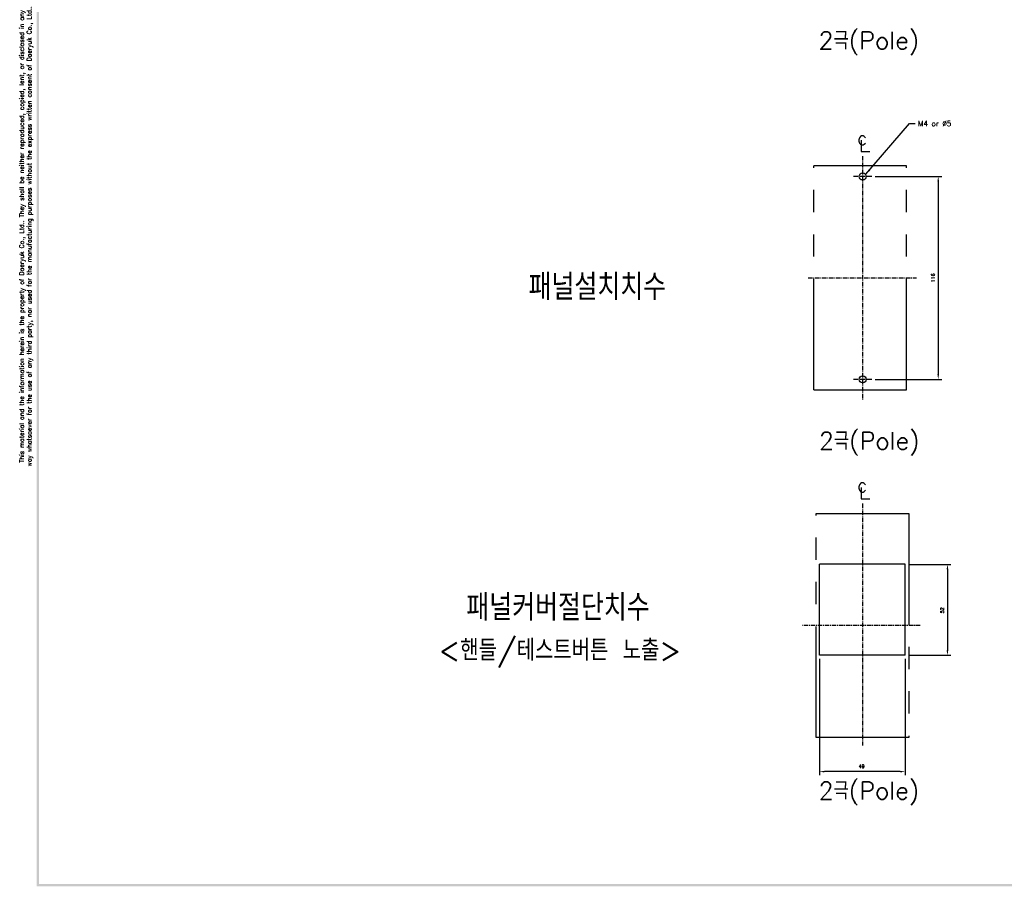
# Model space of a CAD drawing. Extents: x -28 to 1048, y -170 to 585.
# Tile 1 of 4: x -27 to 536, y -166 to 330. Entities that reach past the tile are written whole.
import ezdxf

# ---------------------------------------------------------------- set-up
doc = ezdxf.new("R2010")
doc.units = 0
doc.header["$MEASUREMENT"] = 0
doc.linetypes.add('CENTER', pattern=[2, 1.25, -0.25, 0.25, -0.25])
doc.linetypes.add('PHANTOMX2', pattern=[127, 63.5, -12.7, 12.7, -12.7, 12.7, -12.7])
for name, color, linetype in [('cen', 1, 'CENTER'), ('di', 3, 'CONTINUOUS'), ('DIM', 3, 'CONTINUOUS'), ('dwg', 7, 'CONTINUOUS'), ('NOTE', 4, 'CONTINUOUS'), ('ph', 6, 'PHANTOMX2')]:
    doc.layers.add(name, color=color, linetype=linetype)
doc.styles.add('K25', font='TXT', dxfattribs={"width": 0.9, "height": 2.5, "bigfont": 'TBHAN'})
doc.styles.add('KIM', font='ROMANS.shx', dxfattribs={"height": 5, "bigfont": 'GSG1.shx'})
doc.styles.get("Standard").update_dxf_attribs({"font": 'romans.shx', "height": 2, "bigfont": 'hgs.shx'})
doc.dimstyles.get("Standard").update_dxf_attribs({"dimscale": 0, "dimtxt": 2, "dimasz": 2, "dimexe": 0.5, "dimexo": 0.5, "dimgap": 1, "dimtad": 1, "dimdsep": 46, "dimtxsty": 'Standard', "dimcen": 0, "dimclrd": 3, "dimclre": 3, "dimclrt": 3, "dimadec": 0, "dimazin": 2, "dimtp": 0.1, "dimtm": 0.1, "dimtfac": 1, "dimtmove": 0, "dimatfit": 3, "dimfxl": 0, "dimtolj": 1, "dimarcsym": 0})
doc.dimstyles.new('STANDARD$0', dxfattribs={"dimtxt": 5, "dimasz": 5, "dimexe": 1, "dimexo": 2, "dimgap": 2, "dimtad": 1, "dimdec": 4, "dimzin": 12, "dimdsep": 46, "dimtxsty": 'KIM', "dimcen": -1, "dimdle": 0.1, "dimadec": 0, "dimazin": 0, "dimtfac": 1, "dimtdec": 4, "dimtmove": 0, "dimatfit": 3, "dimfxl": 0, "dimtolj": 1, "dimtzin": 0, "dimarcsym": 0})

# ---------------------------------------------------------------- blocks, each defined once
blk = doc.blocks.new('*D256')
at = {"layer": 'di'}
for p, q in [((430.77, -35.68), (430.77, -102.21)), ((479.77, -35.68), (479.77, -102.21)), ((476.97, -100.21), (433.57, -100.21))]:
    blk.add_line(p, q, dxfattribs=at)
for points in [[(433.57, -99.74), (433.57, -100.68), (430.77, -100.21)], [(476.97, -99.74), (476.97, -100.68), (479.77, -100.21)]]:
    blk.add_solid(points, dxfattribs=at)
at = {"layer": 'di', "insert": (454.87, -97.21), "char_height": 2, "attachment_point": 5}
blk.add_mtext('\\A1;49', dxfattribs=at)
blk = doc.blocks.new('*D257')
at = {"layer": 'di'}
for p, q in [((481.77, 18.32), (505.96, 18.32)), ((503.96, 15.52), (503.96, -30.88)), ((481.77, -33.68), (505.96, -33.68))]:
    blk.add_line(p, q, dxfattribs=at)
for points in [[(503.49, 15.52), (504.43, 15.52), (503.96, 18.32)], [(503.49, -30.88), (504.43, -30.88), (503.96, -33.68)]]:
    blk.add_solid(points, dxfattribs=at)
at = {"layer": 'di', "insert": (500.96, -7.95), "char_height": 2, "attachment_point": 5, "rotation": 90}
blk.add_mtext('\\A1;52', dxfattribs=at)
blk = doc.blocks.new('*D250')
at = {"layer": 'di'}
for p, q in [((462.61, 240.07), (500.68, 240.07)), ((498.68, 237.27), (498.68, 126.87)), ((462.61, 124.07), (500.68, 124.07))]:
    blk.add_line(p, q, dxfattribs=at)
for points in [[(498.21, 237.27), (499.15, 237.27), (498.68, 240.07)], [(498.21, 126.87), (499.15, 126.87), (498.68, 124.07)]]:
    blk.add_solid(points, dxfattribs=at)
at = {"layer": 'di', "insert": (495.68, 182.07), "char_height": 2, "attachment_point": 5, "rotation": 90}
blk.add_mtext('\\A1;116', dxfattribs=at)

msp = doc.modelspace()

# ---------------------------------------------------------------- linework, layer by layer
at = {"layer": 'cen', "ltscale": 2}
for p, q in [((455.273, 251.616), (455.273, 112.448)), ((460.615, 240.075), (449.974, 240.075)), ((424.294, 182.075), (486.252, 182.075)), ((460.615, 124.075), (449.974, 124.075)), ((455.273, 53.106), (455.273, -85.181)), ((488.271, -16.677), (421.102, -16.677))]:
    msp.add_line(p, q, dxfattribs=at)
at = {"layer": 'dwg', "color": 7}
for p, q in [((479.773, 18.323), (430.773, 18.323)), ((430.773, -33.677), (430.773, 18.323)), ((479.773, -33.677), (479.773, 18.323)), ((479.773, -33.677), (430.773, -33.677))]:
    msp.add_line(p, q, dxfattribs=at)
at = {"layer": 'dwg'}
for centre in [(455.466, 240.075), (455.466, 124.075)]:
    msp.add_circle(centre, 2, dxfattribs=at)
for points in [[(-17.077, -165.747), (-15.777, -165.097), (-17.077, 580.453), (-15.777, 579.153)], [(1043.723, -165.747), (1042.423, -164.447), (-17.077, -165.747), (-15.777, -164.447)]]:
    msp.add_trace(points, dxfattribs=at)
at = {"layer": 'NOTE'}
for p, q in [((454.634, 260.831), (454.634, 254.311)), ((454.634, 254.311), (459.59, 254.311)), ((454.634, 62.322), (454.634, 55.802)), ((454.634, 55.802), (459.59, 55.802))]:
    msp.add_line(p, q, dxfattribs=at)
at = {"layer": 'ph'}
for p, q in [((480.466, 246.075), (427.466, 246.075)), ((427.466, 118.075), (427.466, 246.075)), ((480.466, 118.075), (480.466, 246.075)), ((427.466, 118.075), (480.466, 118.075)), ((428.773, -80.677), (428.773, 47.323)), ((428.773, 47.323), (481.773, 47.323)), ((481.773, 47.323), (481.773, -80.677)), ((481.773, -80.677), (428.773, -80.677))]:
    msp.add_line(p, q, dxfattribs=at)

# ---------------------------------------------------------------- texts
at = {"layer": 'di', "insert": (-23.101, 205.832), "char_height": 2.6, "width": 284.39578, "attachment_point": 5, "rotation": 90}
msp.add_mtext('\\A1;This material and the information herein is the property of Daeryuk Co., Ltd.. They shall be neither reproduced, copied, lent, or disclosed in any\\Pway whatsoever for the use of any third party, nor used for the manufacturing purposes without the express written consent of Daeryuk Co., Ltd..', dxfattribs=at)
at = {"layer": 'di', "attachment_point": 1}
for s, insert, char_height, width in [('{\\Fromans,hgs|c129;2극(Pole)}', (430.221, 322.826), 10, 116.39597), ('{\\Fromans,hgs|c129;패널설치치수}', (264.315, 184.401), 15, 135.45529), ('{\\Fromans,hgs|c129;2극(Pole)}', (430.432, 93.913), 10, 116.39597), ('{\\Fromans,hgs|c129;패널커버절단치수}', (228.704, 1.149), 15, 177.9211), ('{\\Fromans,hgs|c129;2극(Pole)}', (430.239, -106.085), 10, 116.39597)]:
    msp.add_mtext(s, dxfattribs=dict(at, insert=insert, char_height=char_height, width=width))
at = {"layer": 'DIM', "insert": (487.13, 271.819), "char_height": 3, "attachment_point": 1}
msp.add_mtext('M4 or %%C5', dxfattribs=at)
at = {"layer": 'DIM', "insert": (212.878, -24.754), "char_height": 12, "width": 207.68749, "attachment_point": 1}
msp.add_mtext('\\pt156;<핸들/테스트버튼 노출>', dxfattribs=at)
at = {"layer": 'NOTE', "style": 'K25', "width": 0.9}
for p in [(452.418, 258.061), (452.418, 59.552)]:
    msp.add_text('c', height=7.925, dxfattribs=at).set_placement(p)

# ---------------------------------------------------------------- dimensions: what is measured, and where the dimension line sits
at = {"layer": 'di'}
for base, p1, p2, picture, middle in [((498.681, 124.075), (460.615, 240.075), (460.615, 124.075), '*D250', (498.681, 182.075)), ((503.959, -33.677), (479.773, 18.323), (479.773, -33.677), '*D257', (503.959, -7.952))]:
    dim = msp.add_linear_dim(base=base, p1=p1, p2=p2, angle=90, dimstyle='STANDARD$0', override={"dimtxt": 3, "dimasz": 2.8, "dimexe": 2, "dimdec": 2, "dimzin": 8, "dimtxsty": 'Standard', "dimcen": 0, "dimclrd": 256, "dimclre": 256, "dimclrt": 256, "dimadec": 2, "dimazin": 2, "dimtfac": 0.6, "dimtdec": 2, "dimtzin": 8, "dimlwd": 65535, "dimlwe": 65535, "dimarcsym": 1}, dxfattribs=at)
    dim.commit()
    dim.dimension.update_dxf_attribs({"geometry": picture, "text_midpoint": middle, "dimtype": 160})
dim = msp.add_linear_dim(base=(430.773, -100.212), p1=(479.773, -33.677), p2=(430.773, -33.677), dimstyle='STANDARD$0', override={"dimtxt": 3, "dimasz": 2.8, "dimexe": 2, "dimdec": 2, "dimzin": 8, "dimtxsty": 'Standard', "dimcen": 0, "dimclrd": 256, "dimclre": 256, "dimclrt": 256, "dimadec": 2, "dimazin": 2, "dimtfac": 0.6, "dimtdec": 2, "dimtzin": 8, "dimlwd": 65535, "dimlwe": 65535, "dimarcsym": 1}, dxfattribs=at)
dim.commit()
dim.dimension.update_dxf_attribs({"geometry": '*D256', "text_midpoint": (454.868, -100.212), "dimtype": 160})

# ---------------------------------------------------------------- leaders
at = {"layer": 'DIM', "annotation_type": 0, "has_hookline": 1, "hookline_direction": 0, "text_width": 18.429}
msp.add_leader([(457.31, 241.363), (482.33, 270.319), (485.53, 270.319)], dimstyle='Standard', override={"dimscale": 1.6, "dimtxt": 2, "dimasz": 2, "dimexe": 1, "dimexo": 1, "dimgap": 1, "dimtad": 0, "dimtih": 0, "dimtoh": 0, "dimdec": 1, "dimzin": 8, "dimcen": 0, "dimadec": 2, "dimazin": 2, "dimtm": 0.1, "dimtfac": 0.6, "dimtdec": 1, "dimtofl": 1}, dxfattribs=at)

doc.saveas('drawing.dxf')
